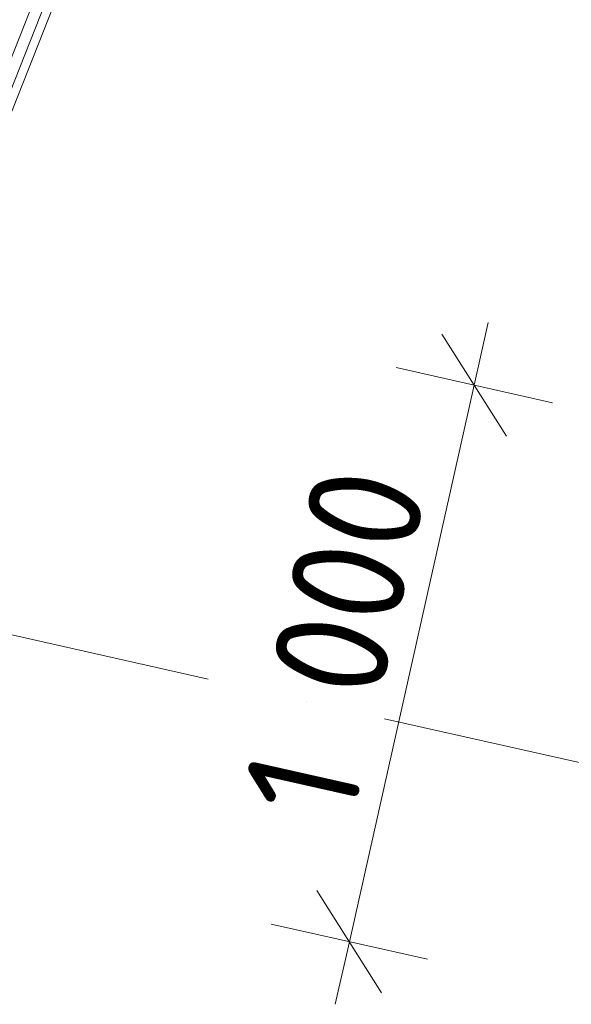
# Model space of a CAD drawing. Header units: millimetres. Extents: x -7213913 to -6930525, y 6129472 to 6355042.
# Tile 178 of 214: x -7186823 to -7185855, y 6166203 to 6167930. Entities that reach past the tile are written whole.
import ezdxf
from ezdxf.enums import TextEntityAlignment as Align

# ---------------------------------------------------------------- set-up
doc = ezdxf.new("R2010")
doc.units = ezdxf.units.MM
doc.header["$MEASUREMENT"] = 0
doc.set_wipeout_variables(frame=1)
doc.linetypes.add('Wipeout_Contour', pattern=[1000, 0, -1000])
doc.linetypes.add('Штрихпунктирная', pattern=[670.277762, 352.777767, -176.388884, 0, -141.111112])
for name, color, linetype in [('АР-Стены_Наружные ВИТРАЖ', 7, 'Continuous'), ('АР-Чертеж-Оси_Осевые размеры.АР', 7, 'Continuous'), ('АР-Чертеж-Размеры.АР', 7, 'Continuous')]:
    doc.layers.add(name, color=color, linetype=linetype)
for name, color, linetype, lineweight in [('АР-Стены_Наружные ВИТРАЖ_Ном._пера__120', 7, 'Continuous', 0), ('АР-Чертеж-Оси_Осевые размеры.АР_Ном._пера__120', 7, 'Continuous', 0), ('АР-Чертеж-Размеры.АР_Ном._пера__1', 7, 'Continuous', 0)]:
    doc.layers.add(name, color=color, linetype=linetype, lineweight=lineweight)
doc.styles.add('РЎР“Р•РќР•Р\xa0Р\x98Р\xa0_РЎРўР\x98Р›Р¬_3', font='GOST_Common.ttf')
doc.styles.add('РЎР“Р•РќР•Р\xa0Р\x98Р\xa0_РЎРўР\x98Р›Р¬_5', font='GOTHIC.TTF')
doc.dimstyles.new('СГЕНЕРИР_СТИЛЬ__3', dxfattribs={"dimtxt": 200, "dimasz": 142.5, "dimexe": 0.18, "dimexo": 0.0625, "dimgap": 0, "dimtad": 1, "dimdec": 0, "dimzin": 0, "dimdsep": 46, "dimtxsty": 'РЎР“Р•РќР•Р\xa0Р\x98Р\xa0_РЎРўР\x98Р›Р¬_3', "dimblk": 'ARROWHEAD_6', "dimblk1": 'ARROWHEAD_6', "dimblk2": 'ARROWHEAD_6', "dimcen": 0.09, "dimse1": 1, "dimse2": 1, "dimclrd": 7, "dimclre": 7, "dimclrt": 7, "dimazin": 0, "dimtfac": 1, "dimtdec": 4, "dimtmove": 0, "dimatfit": 3, "dimfxl": 1, "dimtolj": 1, "dimtzin": 0, "dimarcsym": 0})

# ---------------------------------------------------------------- blocks, each defined once
blk = doc.blocks.new('Навесная Стена_32_10', base_point=(-6566190.3, 6562677.8))
at = {"layer": 'АР-Стены_Наружные ВИТРАЖ_Ном._пера__120', "color": 7, "linetype": 'Continuous', "lineweight": 0, "flags": 128}
blk.add_lwpolyline([(-7186596.9, 6168376.6), (-7186923.3, 6167551.3)], dxfattribs=at)
at = {"color": 254, "linetype": 'Wipeout_Contour', "lineweight": 0, "ltscale": 37882713.34857146}
blk.add_wipeout([(-7186937.3, 6167556.9), (-7186610.8, 6168382.1), (-7186629.4, 6168389.5), (-7186955.9, 6167564.2)], dxfattribs=at).dxf.layer = 'АР-Стены_Наружные ВИТРАЖ'
at = {"layer": 'АР-Стены_Наружные ВИТРАЖ', "linetype": 'Continuous', "lineweight": 0, "true_color": 0x000000}
h = blk.add_hatch(dxfattribs=at)
h.set_pattern_fill('АЛЮМИНИЙ_000A', color=18, style=0, pattern_type=2)
h.set_pattern_definition([(45, (-6566190.34, 6562677.8), (-176.776695, 176.776695), []), (45, (-6566225.7, 6562713.15), (-176.776695, 176.776695), []), (45, (-6566261.05, 6562748.5), (-176.776695, 176.776695), [])])
h.paths.add_polyline_path([(-7186937.3, 6167556.9), (-7186610.8, 6168382.1), (-7186629.4, 6168389.5), (-7186955.9, 6167564.2)])
at = {"layer": 'АР-Стены_Наружные ВИТРАЖ_Ном._пера__120', "color": 7, "linetype": 'Continuous', "lineweight": 0, "flags": 128}
blk.add_lwpolyline([(-7186937.3, 6167556.9), (-7186955.9, 6167564.2), (-7186629.4, 6168389.5), (-7186610.8, 6168382.1)], close=True, dxfattribs=at)
blk = doc.blocks.new('*D974', base_point=(-6566190.3, 6562677.8))
at = {"layer": 'АР-Чертеж-Размеры.АР_Ном._пера__1', "color": 7, "linetype": 'Continuous', "lineweight": 0, "transparency": 16777216}
for p, q in [((-7186000.4, 6167398.7), (-7186025.1, 6167289)), ((-7185968.4, 6167199.3), (-7186081.8, 6167378.6)), ((-7186162.3, 6167319.8), (-7185887.9, 6167258.1)), ((-7186025.1, 6167289), (-7186244.2, 6166313.2)), ((-7186301, 6166402.8), (-7186187.5, 6166223.6)), ((-7186381.4, 6166344), (-7186107, 6166282.4)), ((-7186244.2, 6166313.2), (-7186268.9, 6166203.5))]:
    blk.add_line(p, q, dxfattribs=at)
at = {"layer": 'АР-Чертеж-Размеры.АР_Ном._пера__1', "color": 7, "lineweight": 0, "transparency": 16777216, "insert": (-7186238.9, 6166519.4), "char_height": 200, "attachment_point": 7, "rotation": 77.3417, "style": 'РЎР“Р•РќР•Р\xa0Р\x98Р\xa0_РЎРўР\x98Р›Р¬_3'}
blk.add_mtext('\\A1;{\\pql;\\fGOST Common|b0|i0|c204|p0;\\W1.000000;1\xa0000}', dxfattribs=at)
blk = doc.blocks.new('ARROWHEAD_6')
at = {"color": 0, "linetype": 'Continuous', "lineweight": 0}
for p, q in [((-0.5, -0.5), (0.5, 0.5)), ((0, 0), (-1, 0))]:
    blk.add_line(p, q, dxfattribs=at)
blk = doc.blocks.new('Стандартный Маркер Сетки[196]_10', base_point=(-7210705, 6172211.8))
at = {"layer": 'АР-Чертеж-Оси_Осевые размеры.АР_Ном._пера__120', "color": 7, "linetype": 'Штрихпунктирная', "lineweight": 0}
blk.add_line((-7209729.3, 6171992.7), (-7185628.8, 6166579.8), dxfattribs=at)
at = {"layer": 'АР-Чертеж-Оси_Осевые размеры.АР_Ном._пера__120', "color": 7, "lineweight": 0, "style": 'РЎР“Р•РќР•Р\xa0Р\x98Р\xa0_РЎРўР\x98Р›Р¬_5'}
blk.add_attdef('AC_MarkerText_1', text='', height=350, rotation=347.3417, dxfattribs=at).set_placement((-7211122.9, 6172502.4), align=Align.TOP_CENTER)
blk = doc.blocks.new('Стандартный Маркер Сетки[215]_10', base_point=(-7210705, 6172211.8))
at = {"layer": 'АР-Чертеж-Оси_Осевые размеры.АР_Ном._пера__120', "color": 7, "linetype": 'Штрихпунктирная', "lineweight": 0}
blk.add_line((-7209729.3, 6171992.7), (-7185628.8, 6166579.8), dxfattribs=at)
at = {"layer": 'АР-Чертеж-Оси_Осевые размеры.АР_Ном._пера__120', "color": 7, "lineweight": 0, "style": 'РЎР“Р•РќР•Р\xa0Р\x98Р\xa0_РЎРўР\x98Р›Р¬_5'}
blk.add_attdef('AC_MarkerText_1', text='', height=350, rotation=347.3417, dxfattribs=at).set_placement((-7211122.9, 6172502.4), align=Align.TOP_CENTER)

msp = doc.modelspace()

# ---------------------------------------------------------------- block references
at = {"layer": 'АР-Стены_Наружные ВИТРАЖ', "linetype": 'Continuous', "lineweight": 0}
msp.add_blockref('Навесная Стена_32_10', (-6566190.3, 6562677.8), dxfattribs=at)

# ---------------------------------------------------------------- dimensions: what is measured, and where the dimension line sits
at = {"layer": 'АР-Чертеж-Размеры.АР', "color": 7, "linetype": 'Continuous', "lineweight": 0}
dim = msp.add_linear_dim(base=(-7186244.2, 6166313.2), p1=(-7186512.9, 6167398.5), p2=(-7186732.1, 6166422.8), angle=257.3417, dimstyle='СГЕНЕРИР_СТИЛЬ__3', dxfattribs=at)
dim.commit()
dim.dimension.update_dxf_attribs({"geometry": '*D974', "text_midpoint": (-7186261.3, 6166876), "dimtype": 160, "text_rotation": 77.3417})

# ---------------------------------------------------------------- next in the draw order: block references
at = {"layer": 'АР-Чертеж-Оси_Осевые размеры.АР', "color": 8, "linetype": 'Continuous', "lineweight": 15}
for name in ['Стандартный Маркер Сетки[196]_10', 'Стандартный Маркер Сетки[215]_10']:
    msp.add_blockref(name, (-7210705, 6172211.8), dxfattribs=at)

doc.saveas('drawing.dxf')
